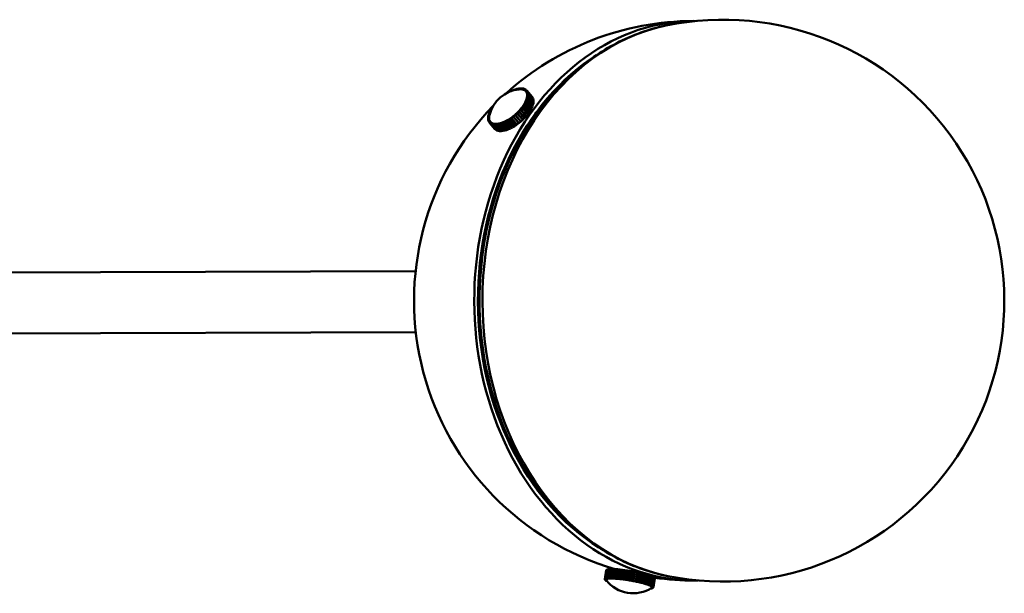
# Model space of a CAD drawing. Header units: millimetres. Extents: x 584 to 3241, y 318 to 2270.
# Tile 21 of 21: x 3031 to 3241, y 1261 to 1384. Entities that reach past the tile are written whole.
import ezdxf

# ---------------------------------------------------------------- set-up
doc = ezdxf.new("R2010")
doc.units = ezdxf.units.MM
doc.header["$LTSCALE"] = 12
doc.layers.add('Widoczne (ISO)', color=7, linetype='Continuous', lineweight=50)
doc.layers.add('Widoczne wąskie (ISO)', color=7, linetype='Continuous', lineweight=50)

msp = doc.modelspace()

# ---------------------------------------------------------------- linework, layer by layer
at = {"layer": 'Widoczne (ISO)'}
for p, q in [((3136.15, 1368.69), (3136.55, 1368.86)), ((3136.53, 1368.81), (3136.55, 1368.86)), ((3136.55, 1368.86), (3136.57, 1368.84)), ((3136.56, 1368.82), (3136.59, 1368.88)), ((3136.59, 1368.88), (3136.97, 1369.03)), ((3136.93, 1368.91), (3136.97, 1369.03)), ((3136.96, 1368.92), (3137.01, 1369.04)), ((3136.97, 1369.03), (3136.99, 1369)), ((3137.01, 1369.04), (3137.38, 1369.15)), ((3137.31, 1368.99), (3137.38, 1369.15)), ((3137.33, 1368.99), (3137.42, 1369.15)), ((3137.38, 1369.15), (3137.4, 1369.12)), ((3137.42, 1369.15), (3137.77, 1369.22)), ((3137.65, 1369.04), (3137.67, 1369.04)), ((3137.67, 1369.04), (3137.77, 1369.22)), ((3137.67, 1369.04), (3137.68, 1369.04)), ((3137.69, 1369.05), (3137.81, 1369.23)), ((3137.69, 1369.05), (3137.86, 1369.06)), ((3137.69, 1369.04), (3137.69, 1369.05)), ((3137.77, 1369.22), (3137.79, 1369.2)), ((3137.81, 1369.23), (3138.14, 1369.26)), ((3137.86, 1369.06), (3138.02, 1369.08)), ((3138.02, 1369.08), (3138.14, 1369.26)), ((3138.02, 1369.08), (3138.02, 1369.07)), ((3138.04, 1369.08), (3138.17, 1369.26)), ((3138.04, 1369.08), (3138.19, 1369.07)), ((3138.04, 1369.07), (3138.04, 1369.08)), ((3138.14, 1369.26), (3138.16, 1369.24)), ((3138.17, 1369.26), (3138.48, 1369.26)), ((3138.19, 1369.07), (3138.34, 1369.07)), ((3138.34, 1369.07), (3138.48, 1369.26)), ((3138.34, 1369.07), (3138.34, 1369.07)), ((3138.35, 1369.07), (3138.5, 1369.25)), ((3138.35, 1369.07), (3138.49, 1369.05)), ((3138.36, 1369.06), (3138.35, 1369.07)), ((3138.48, 1369.26), (3138.49, 1369.24)), ((3138.49, 1369.05), (3138.63, 1369.02)), ((3138.5, 1369.25), (3138.78, 1369.21)), ((3138.63, 1369.02), (3138.78, 1369.21)), ((3138.63, 1369.02), (3138.63, 1369.02)), ((3138.64, 1369.02), (3138.8, 1369.2)), ((3138.64, 1369.02), (3138.76, 1368.98)), ((3138.65, 1369.01), (3138.64, 1369.02)), ((3138.76, 1368.98), (3138.88, 1368.94)), ((3138.78, 1369.21), (3138.79, 1369.19)), ((3138.8, 1369.2), (3139.05, 1369.12)), ((3138.88, 1368.94), (3139.05, 1369.12)), ((3138.88, 1368.94), (3138.89, 1368.93)), ((3138.89, 1368.93), (3139.07, 1369.11)), ((3138.89, 1368.93), (3139, 1368.87)), ((3138.9, 1368.92), (3138.89, 1368.93)), ((3139, 1368.87), (3139.1, 1368.81)), ((3139.05, 1369.12), (3139.06, 1369.1)), ((3139.07, 1369.11), (3139.27, 1368.99)), ((3139.1, 1368.81), (3139.27, 1368.99)), ((3139.1, 1368.81), (3139.12, 1368.79)), ((3139.11, 1368.8), (3139.29, 1368.97)), ((3139.11, 1368.8), (3139.19, 1368.73)), ((3139.13, 1368.78), (3139.11, 1368.8)), ((3139.19, 1368.73), (3139.28, 1368.65)), ((3139.27, 1368.99), (3139.29, 1368.97)), ((3139.27, 1368.65), (3139.31, 1368.6)), ((3139.28, 1368.65), (3139.46, 1368.81)), ((3139.28, 1368.64), (3139.48, 1368.8)), ((3139.28, 1368.65), (3139.28, 1368.64)), ((3139.28, 1368.64), (3139.35, 1368.54)), ((3139.29, 1368.97), (3139.46, 1368.81)), ((3139.35, 1368.54), (3139.41, 1368.45)), ((3139.41, 1368.45), (3139.6, 1368.61)), ((3139.41, 1368.45), (3139.42, 1368.44)), ((3139.42, 1368.44), (3139.61, 1368.59)), ((3139.42, 1368.44), (3139.46, 1368.33)), ((3139.46, 1368.81), (3140.63, 1367.47)), ((3139.46, 1368.33), (3139.5, 1368.21)), ((3140.64, 1367.45), (3139.48, 1368.8)), ((3139.48, 1368.8), (3139.6, 1368.61)), ((3139.5, 1368.21), (3139.7, 1368.36)), ((3139.5, 1368.21), (3139.51, 1368.21)), ((3139.51, 1368.2), (3139.71, 1368.34)), ((3139.51, 1368.2), (3139.53, 1368.08)), ((3139.53, 1368.08), (3139.55, 1367.95)), ((3139.55, 1367.95), (3139.75, 1368.08)), ((3139.55, 1367.94), (3139.76, 1368.06)), ((3139.55, 1367.95), (3139.56, 1367.94)), ((3139.55, 1367.94), (3139.56, 1367.8)), ((3139.56, 1367.8), (3139.56, 1367.66)), ((3139.56, 1367.66), (3139.76, 1367.78)), ((3139.56, 1367.64), (3139.76, 1367.75)), ((3139.6, 1368.61), (3140.77, 1367.26)), ((3140.78, 1367.24), (3139.61, 1368.59)), ((3139.61, 1368.59), (3139.7, 1368.36)), ((3139.7, 1368.36), (3140.87, 1367.02)), ((3140.87, 1366.99), (3139.71, 1368.34)), ((3139.71, 1368.34), (3139.75, 1368.08)), ((3139.76, 1367.75), (3139.72, 1367.44)), ((3139.75, 1368.08), (3140.92, 1366.74)), ((3140.92, 1366.71), (3139.76, 1368.06)), ((3139.76, 1368.06), (3139.76, 1367.78)), ((3139.76, 1367.78), (3140.92, 1366.43)), ((3140.92, 1366.41), (3139.76, 1367.75)), ((3143.39, 1366.34), (3145.03, 1368.18)), ((3138.8, 1365.69), (3138.68, 1365.5)), ((3138.91, 1365.87), (3138.8, 1365.69)), ((3139.08, 1365.89), (3138.84, 1365.52)), ((3138.91, 1365.87), (3139.08, 1365.89)), ((3139.03, 1366.07), (3138.93, 1365.89)), ((3138.93, 1365.89), (3139.1, 1365.92)), ((3138.93, 1365.89), (3138.94, 1365.87)), ((3139.13, 1366.25), (3139.03, 1366.07)), ((3140.24, 1364.55), (3139.08, 1365.89)), ((3139.3, 1366.29), (3139.1, 1365.92)), ((3139.1, 1365.92), (3140.27, 1364.58)), ((3139.22, 1366.45), (3139.13, 1366.27)), ((3139.13, 1366.27), (3139.32, 1366.32)), ((3139.13, 1366.25), (3139.3, 1366.29)), ((3139.13, 1366.27), (3139.15, 1366.26)), ((3139.3, 1366.63), (3139.22, 1366.45)), ((3139.37, 1366.81), (3139.3, 1366.64)), ((3139.3, 1366.64), (3139.5, 1366.71)), ((3139.3, 1366.63), (3139.48, 1366.68)), ((3139.3, 1366.64), (3139.31, 1366.63)), ((3140.47, 1364.95), (3139.3, 1366.29)), ((3139.48, 1366.68), (3139.32, 1366.32)), ((3139.32, 1366.32), (3140.49, 1364.98)), ((3139.43, 1366.98), (3139.37, 1366.81)), ((3139.47, 1367.16), (3139.43, 1367)), ((3139.43, 1367), (3139.63, 1367.09)), ((3139.43, 1366.98), (3139.62, 1367.06)), ((3139.43, 1367), (3139.44, 1366.99)), ((3139.51, 1367.32), (3139.47, 1367.16)), ((3140.65, 1365.34), (3139.48, 1366.68)), ((3139.62, 1367.06), (3139.5, 1366.71)), ((3139.5, 1366.71), (3140.66, 1365.37)), ((3139.51, 1367.32), (3139.71, 1367.41)), ((3139.54, 1367.49), (3139.52, 1367.34)), ((3139.52, 1367.34), (3139.72, 1367.44)), ((3139.52, 1367.34), (3139.52, 1367.33)), ((3139.56, 1367.64), (3139.54, 1367.49)), ((3139.56, 1367.66), (3139.56, 1367.65)), ((3140.79, 1365.71), (3139.62, 1367.06)), ((3139.71, 1367.41), (3139.63, 1367.09)), ((3139.63, 1367.09), (3140.8, 1365.75)), ((3140.88, 1366.07), (3139.71, 1367.41)), ((3139.72, 1367.44), (3140.88, 1366.1)), ((3140.63, 1367.47), (3140.63, 1367.47)), ((3140.77, 1367.26), (3140.64, 1367.45)), ((3140.66, 1365.37), (3140.79, 1365.71)), ((3140.76, 1367.26), (3140.77, 1367.26)), ((3140.77, 1365.73), (3140.8, 1365.75)), ((3140.87, 1367.02), (3140.78, 1367.24)), ((3140.8, 1365.75), (3140.88, 1366.07)), ((3140.86, 1367.01), (3140.87, 1367.02)), ((3140.86, 1366.09), (3140.88, 1366.1)), ((3140.92, 1366.74), (3140.87, 1366.99)), ((3140.88, 1366.1), (3140.92, 1366.41)), ((3140.91, 1366.73), (3140.92, 1366.74)), ((3140.91, 1366.42), (3140.92, 1366.43)), ((3140.92, 1366.43), (3140.92, 1366.71)), ((3131.27, 1363.33), (3131.35, 1363.65)), ((3131.55, 1363.74), (3131.35, 1363.65)), ((3131.36, 1363.68), (3131.48, 1364.03)), ((3131.55, 1363.76), (3131.36, 1363.68)), ((3131.38, 1363.66), (3131.36, 1363.68)), ((3131.47, 1363.42), (3131.51, 1363.57)), ((3131.66, 1364.09), (3131.48, 1364.03)), ((3131.5, 1364.06), (3131.66, 1364.42)), ((3131.66, 1364.11), (3131.5, 1364.06)), ((3131.52, 1364.04), (3131.5, 1364.06)), ((3131.53, 1363.66), (3131.55, 1363.74)), ((3131.55, 1363.76), (3131.56, 1363.76)), ((3131.56, 1363.76), (3131.55, 1363.76)), ((3131.55, 1363.74), (3131.55, 1363.74)), ((3131.78, 1364.45), (3131.66, 1364.42)), ((3131.68, 1364.45), (3131.88, 1364.82)), ((3131.79, 1364.47), (3131.68, 1364.45)), ((3131.7, 1364.43), (3131.68, 1364.45)), ((3131.94, 1364.83), (3131.88, 1364.82)), ((3131.9, 1364.85), (3132.11, 1365.18)), ((3131.95, 1364.86), (3131.9, 1364.85)), ((3131.93, 1364.82), (3131.9, 1364.85)), ((3136.97, 1363.62), (3136.78, 1363.46)), ((3138.13, 1362.27), (3136.97, 1363.62)), ((3136.97, 1363.62), (3137.03, 1363.52)), ((3137.17, 1363.8), (3136.99, 1363.63)), ((3136.99, 1363.63), (3138.15, 1362.29)), ((3136.99, 1363.63), (3137.07, 1363.55)), ((3137.44, 1363.89), (3137.07, 1363.55)), ((3137.07, 1363.55), (3138.23, 1362.21)), ((3137.36, 1363.97), (3137.17, 1363.8)), ((3137.36, 1363.97), (3137.44, 1363.89)), ((3137.55, 1364.16), (3137.37, 1363.98)), ((3137.37, 1363.98), (3138.54, 1362.64)), ((3137.37, 1363.98), (3137.48, 1363.92)), ((3138.61, 1362.55), (3137.44, 1363.89)), ((3137.83, 1364.27), (3137.48, 1363.92)), ((3137.48, 1363.92), (3138.64, 1362.58)), ((3137.72, 1364.33), (3137.55, 1364.16)), ((3137.72, 1364.33), (3137.83, 1364.27)), ((3137.9, 1364.53), (3137.74, 1364.35)), ((3137.74, 1364.35), (3137.79, 1364.3)), ((3137.74, 1364.35), (3137.86, 1364.31)), ((3138.99, 1362.93), (3137.83, 1364.27)), ((3138.19, 1364.67), (3137.86, 1364.31)), ((3137.86, 1364.31), (3139.03, 1362.97)), ((3138.07, 1364.71), (3137.9, 1364.53)), ((3138.07, 1364.71), (3138.19, 1364.67)), ((3138.23, 1364.91), (3138.08, 1364.73)), ((3138.08, 1364.73), (3138.11, 1364.7)), ((3138.08, 1364.73), (3138.22, 1364.71)), ((3139.35, 1363.33), (3138.19, 1364.67)), ((3138.52, 1365.07), (3138.22, 1364.71)), ((3138.22, 1364.71), (3139.38, 1363.36)), ((3138.38, 1365.1), (3138.23, 1364.91)), ((3138.38, 1365.1), (3138.52, 1365.07)), ((3138.53, 1365.3), (3138.4, 1365.11)), ((3138.4, 1365.11), (3138.42, 1365.09)), ((3138.4, 1365.11), (3138.55, 1365.11)), ((3139.68, 1363.73), (3138.52, 1365.07)), ((3138.67, 1365.49), (3138.53, 1365.3)), ((3138.82, 1365.48), (3138.55, 1365.11)), ((3138.55, 1365.11), (3139.71, 1363.77)), ((3138.67, 1365.49), (3138.82, 1365.48)), ((3138.68, 1365.5), (3138.84, 1365.52)), ((3138.68, 1365.5), (3138.69, 1365.48)), ((3139.98, 1364.14), (3138.82, 1365.48)), ((3138.84, 1365.52), (3140.01, 1364.18)), ((3139.38, 1363.36), (3139.68, 1363.73)), ((3139.65, 1363.77), (3139.71, 1363.77)), ((3139.71, 1363.77), (3139.98, 1364.14)), ((3139.96, 1364.17), (3140.01, 1364.18)), ((3140.01, 1364.18), (3140.24, 1364.55)), ((3140.22, 1364.57), (3140.27, 1364.58)), ((3140.27, 1364.58), (3140.47, 1364.95)), ((3140.45, 1364.97), (3140.49, 1364.98)), ((3140.49, 1364.98), (3140.65, 1365.34)), ((3140.63, 1365.36), (3140.66, 1365.37)), ((3131.22, 1362.99), (3131.26, 1363.3)), ((3131.43, 1363.1), (3131.22, 1362.99)), ((3131.43, 1363.08), (3131.22, 1362.96)), ((3131.24, 1362.97), (3131.22, 1362.99)), ((3131.22, 1362.68), (3131.22, 1362.96)), ((3131.43, 1362.8), (3131.22, 1362.68)), ((3131.24, 1362.66), (3131.22, 1362.68)), ((3131.43, 1362.79), (3131.23, 1362.66)), ((3131.27, 1362.4), (3131.23, 1362.66)), ((3131.47, 1363.4), (3131.26, 1363.3)), ((3131.47, 1363.42), (3131.27, 1363.33)), ((3131.29, 1363.31), (3131.27, 1363.33)), ((3131.47, 1362.54), (3131.27, 1362.4)), ((3131.29, 1362.38), (3131.27, 1362.4)), ((3131.48, 1362.53), (3131.28, 1362.38)), ((3131.37, 1362.16), (3131.28, 1362.38)), ((3131.57, 1362.3), (3131.37, 1362.16)), ((3131.38, 1362.14), (3131.37, 1362.16)), ((3131.57, 1362.29), (3131.38, 1362.13)), ((3131.51, 1361.94), (3131.38, 1362.13)), ((3131.43, 1363.1), (3131.45, 1363.25)), ((3131.43, 1363.09), (3131.43, 1363.1)), ((3131.43, 1363.08), (3131.43, 1363.08)), ((3131.43, 1362.94), (3131.43, 1363.08)), ((3131.43, 1362.8), (3131.43, 1362.94)), ((3131.43, 1362.8), (3131.43, 1362.8)), ((3131.43, 1362.79), (3131.44, 1362.78)), ((3131.45, 1362.66), (3131.43, 1362.79)), ((3131.45, 1363.25), (3131.47, 1363.4)), ((3131.47, 1362.54), (3131.45, 1362.66)), ((3131.47, 1363.41), (3131.47, 1363.42)), ((3131.47, 1363.4), (3131.47, 1363.4)), ((3131.48, 1362.53), (3131.47, 1362.54)), ((3131.48, 1362.53), (3131.49, 1362.52)), ((3131.52, 1362.41), (3131.48, 1362.53)), ((3131.7, 1362.1), (3131.51, 1361.94)), ((3131.52, 1361.93), (3131.51, 1361.94)), ((3131.57, 1362.3), (3131.52, 1362.41)), ((3131.71, 1362.09), (3131.52, 1361.93)), ((3131.52, 1361.93), (3132.69, 1360.58)), ((3131.69, 1361.77), (3131.52, 1361.93)), ((3131.58, 1362.28), (3131.57, 1362.3)), ((3131.57, 1362.29), (3131.59, 1362.27)), ((3131.63, 1362.2), (3131.57, 1362.29)), ((3131.7, 1362.1), (3131.63, 1362.2)), ((3131.87, 1361.94), (3131.69, 1361.77)), ((3132.85, 1360.43), (3131.69, 1361.77)), ((3131.71, 1362.09), (3131.7, 1362.1)), ((3131.79, 1362.01), (3131.71, 1362.09)), ((3131.71, 1362.09), (3131.75, 1362.05)), ((3131.88, 1361.93), (3131.71, 1361.75)), ((3131.71, 1361.75), (3132.87, 1360.41)), ((3131.91, 1361.63), (3131.71, 1361.75)), ((3131.87, 1361.94), (3131.79, 1362.01)), ((3131.88, 1361.93), (3131.87, 1361.94)), ((3131.99, 1361.87), (3131.88, 1361.93)), ((3132.09, 1361.81), (3131.91, 1361.63)), ((3133.08, 1360.29), (3131.91, 1361.63)), ((3132.1, 1361.8), (3131.94, 1361.62)), ((3131.94, 1361.62), (3133.1, 1360.28)), ((3132.18, 1361.54), (3131.94, 1361.62)), ((3132.09, 1361.81), (3131.99, 1361.87)), ((3132.1, 1361.8), (3132.09, 1361.81)), ((3132.22, 1361.76), (3132.1, 1361.8)), ((3132.34, 1361.72), (3132.18, 1361.54)), ((3133.34, 1360.2), (3132.18, 1361.54)), ((3132.35, 1361.72), (3132.2, 1361.53)), ((3132.2, 1361.53), (3133.37, 1360.19)), ((3132.48, 1361.49), (3132.2, 1361.53)), ((3132.34, 1361.72), (3132.22, 1361.76)), ((3132.35, 1361.71), (3132.34, 1361.72)), ((3132.49, 1361.69), (3132.35, 1361.72)), ((3132.63, 1361.67), (3132.48, 1361.49)), ((3133.64, 1360.14), (3132.48, 1361.49)), ((3132.63, 1361.67), (3132.49, 1361.69)), ((3132.64, 1361.67), (3132.51, 1361.48)), ((3132.51, 1361.48), (3133.67, 1360.14)), ((3132.81, 1361.48), (3132.51, 1361.48)), ((3132.64, 1361.66), (3132.63, 1361.67)), ((3132.79, 1361.67), (3132.64, 1361.67)), ((3132.95, 1361.66), (3132.79, 1361.67)), ((3132.95, 1361.66), (3132.81, 1361.48)), ((3133.98, 1360.13), (3132.81, 1361.48)), ((3132.96, 1361.66), (3132.84, 1361.48)), ((3133.17, 1361.51), (3132.84, 1361.48)), ((3132.84, 1361.48), (3134.01, 1360.14)), ((3132.95, 1361.65), (3132.95, 1361.66)), ((3133.13, 1361.68), (3132.96, 1361.66)), ((3133.29, 1361.69), (3133.13, 1361.68)), ((3133.29, 1361.69), (3133.17, 1361.51)), ((3134.34, 1360.17), (3133.17, 1361.51)), ((3133.31, 1361.7), (3133.21, 1361.52)), ((3133.56, 1361.59), (3133.21, 1361.52)), ((3133.21, 1361.52), (3134.37, 1360.17)), ((3133.3, 1361.68), (3133.29, 1361.69)), ((3133.48, 1361.73), (3133.31, 1361.7)), ((3133.66, 1361.77), (3133.48, 1361.73)), ((3133.66, 1361.77), (3133.56, 1361.59)), ((3134.73, 1360.24), (3133.56, 1361.59)), ((3133.68, 1361.77), (3133.6, 1361.59)), ((3133.97, 1361.7), (3133.6, 1361.59)), ((3133.6, 1361.59), (3134.76, 1360.25)), ((3133.67, 1361.76), (3133.66, 1361.77)), ((3133.86, 1361.83), (3133.68, 1361.77)), ((3134.05, 1361.88), (3133.86, 1361.83)), ((3134.05, 1361.88), (3133.97, 1361.7)), ((3135.13, 1360.36), (3133.97, 1361.7)), ((3134.07, 1361.89), (3134.01, 1361.72)), ((3134.4, 1361.86), (3134.01, 1361.72)), ((3134.01, 1361.72), (3135.17, 1360.37)), ((3134.06, 1361.87), (3134.05, 1361.88)), ((3134.26, 1361.96), (3134.07, 1361.89)), ((3134.46, 1362.03), (3134.26, 1361.96)), ((3134.46, 1362.03), (3134.4, 1361.86)), ((3135.56, 1360.52), (3134.4, 1361.86)), ((3134.83, 1362.05), (3134.44, 1361.88)), ((3134.48, 1362.04), (3134.44, 1361.88)), ((3134.44, 1361.88), (3135.6, 1360.53)), ((3134.47, 1362.01), (3134.46, 1362.03)), ((3134.67, 1362.13), (3134.48, 1362.04)), ((3134.87, 1362.22), (3134.67, 1362.13)), ((3134.87, 1362.22), (3134.83, 1362.05)), ((3136, 1360.71), (3134.83, 1362.05)), ((3135.28, 1362.29), (3134.87, 1362.07)), ((3134.89, 1362.23), (3134.87, 1362.07)), ((3134.89, 1362.2), (3134.87, 1362.22)), ((3134.87, 1362.07), (3136.04, 1360.73)), ((3135.1, 1362.33), (3134.89, 1362.23)), ((3135.3, 1362.44), (3135.1, 1362.33)), ((3135.3, 1362.44), (3135.28, 1362.29)), ((3136.44, 1360.94), (3135.28, 1362.29)), ((3135.32, 1362.42), (3135.3, 1362.44)), ((3135.52, 1362.57), (3135.32, 1362.45)), ((3135.73, 1362.55), (3135.32, 1362.31)), ((3135.32, 1362.45), (3135.32, 1362.31)), ((3135.32, 1362.31), (3136.48, 1360.97)), ((3135.72, 1362.69), (3135.52, 1362.57)), ((3135.75, 1362.66), (3135.72, 1362.69)), ((3135.72, 1362.69), (3135.73, 1362.55)), ((3136.89, 1361.21), (3135.73, 1362.55)), ((3135.95, 1362.84), (3135.74, 1362.7)), ((3135.74, 1362.7), (3135.77, 1362.58)), ((3136.17, 1362.85), (3135.77, 1362.58)), ((3135.77, 1362.58), (3136.93, 1361.23)), ((3136.15, 1362.97), (3135.95, 1362.84)), ((3136.19, 1362.92), (3136.15, 1362.97)), ((3136.15, 1362.97), (3136.17, 1362.85)), ((3136.36, 1363.14), (3136.17, 1362.99)), ((3136.17, 1362.99), (3136.21, 1362.88)), ((3137.33, 1361.51), (3136.17, 1362.85)), ((3136.61, 1363.17), (3136.21, 1362.88)), ((3136.21, 1362.88), (3137.38, 1361.53)), ((3136.56, 1363.28), (3136.36, 1363.14)), ((3137.73, 1361.94), (3136.56, 1363.28)), ((3136.56, 1363.28), (3136.61, 1363.17)), ((3136.78, 1363.46), (3136.58, 1363.3)), ((3136.58, 1363.3), (3136.65, 1363.2)), ((3137.77, 1361.83), (3136.61, 1363.17)), ((3137.03, 1363.52), (3136.65, 1363.2)), ((3136.65, 1363.2), (3137.81, 1361.86)), ((3136.93, 1361.23), (3137.33, 1361.51)), ((3138.2, 1362.18), (3137.03, 1363.52)), ((3137.32, 1361.6), (3137.33, 1361.51)), ((3137.38, 1361.53), (3137.77, 1361.83)), ((3137.73, 1361.94), (3137.77, 1361.83)), ((3137.81, 1361.86), (3138.2, 1362.18)), ((3138.13, 1362.27), (3138.2, 1362.18)), ((3138.15, 1362.29), (3138.23, 1362.21)), ((3138.23, 1362.21), (3138.61, 1362.55)), ((3138.54, 1362.64), (3138.64, 1362.58)), ((3138.64, 1362.58), (3138.99, 1362.93)), ((3138.93, 1363), (3139.03, 1362.97)), ((3139.03, 1362.97), (3139.35, 1363.33)), ((3139.31, 1363.38), (3139.38, 1363.36)), ((3140.47, 1362.68), (3140.48, 1362.67)), ((3132.69, 1360.58), (3132.85, 1360.43)), ((3132.86, 1360.43), (3132.85, 1360.43)), ((3132.87, 1360.41), (3133.08, 1360.29)), ((3133.09, 1360.3), (3133.08, 1360.29)), ((3133.1, 1360.28), (3133.34, 1360.2)), ((3133.35, 1360.21), (3133.34, 1360.2)), ((3133.37, 1360.19), (3133.64, 1360.14)), ((3133.66, 1360.16), (3133.64, 1360.14)), ((3133.67, 1360.14), (3133.98, 1360.13)), ((3133.99, 1360.15), (3133.98, 1360.13)), ((3134.01, 1360.14), (3134.34, 1360.17)), ((3134.35, 1360.19), (3134.34, 1360.17)), ((3134.37, 1360.17), (3134.73, 1360.24)), ((3134.74, 1360.27), (3134.73, 1360.24)), ((3134.76, 1360.25), (3135.13, 1360.36)), ((3135.15, 1360.4), (3135.13, 1360.36)), ((3135.17, 1360.37), (3135.56, 1360.52)), ((3135.58, 1360.56), (3135.56, 1360.52)), ((3135.6, 1360.53), (3136, 1360.71)), ((3136.01, 1360.76), (3136, 1360.71)), ((3136.04, 1360.73), (3136.44, 1360.94)), ((3136.45, 1361), (3136.44, 1360.94)), ((3136.48, 1360.97), (3136.89, 1361.21)), ((3136.89, 1361.28), (3136.89, 1361.21)), ((2828.51, 1329.33), (3115.76, 1330.23)), ((2828.55, 1316.33), (3115.8, 1317.23)), ((3143.65, 1281.29), (3145.3, 1279.46)), ((3156.46, 1266.41), (3156.13, 1264.45)), ((3156.13, 1264.45), (3156.45, 1266.4)), ((3156.19, 1264.51), (3156.52, 1266.46)), ((3156.53, 1266.47), (3156.2, 1264.51)), ((3156.31, 1264.56), (3156.64, 1266.52)), ((3156.65, 1266.52), (3156.32, 1264.57)), ((3156.46, 1266.4), (3156.45, 1266.4)), ((3156.52, 1266.46), (3156.46, 1266.41)), ((3156.49, 1264.6), (3156.82, 1266.56)), ((3156.83, 1266.56), (3156.5, 1264.61)), ((3156.53, 1266.46), (3156.52, 1266.46)), ((3156.64, 1266.52), (3156.53, 1266.47)), ((3156.65, 1266.51), (3156.64, 1266.52)), ((3156.82, 1266.56), (3156.65, 1266.52)), ((3156.71, 1264.63), (3157.04, 1266.59)), ((3157.07, 1266.59), (3156.74, 1264.63)), ((3156.83, 1266.55), (3156.82, 1266.56)), ((3157.04, 1266.59), (3156.83, 1266.56)), ((3156.99, 1264.65), (3157.32, 1266.6)), ((3157.35, 1266.6), (3157.02, 1264.65)), ((3157.07, 1266.58), (3157.04, 1266.59)), ((3157.32, 1266.6), (3157.07, 1266.59)), ((3157.32, 1264.65), (3157.65, 1266.61)), ((3157.35, 1266.6), (3157.32, 1266.6)), ((3157.68, 1266.61), (3157.35, 1264.65)), ((3157.65, 1266.61), (3157.35, 1266.6)), ((3157.68, 1266.6), (3157.65, 1266.61)), ((3158.02, 1266.6), (3157.68, 1266.61)), ((3157.69, 1264.65), (3158.02, 1266.6)), ((3158.05, 1266.6), (3157.72, 1264.65)), ((3158.05, 1266.59), (3158.02, 1266.6)), ((3158.43, 1266.58), (3158.05, 1266.6)), ((3158.1, 1264.63), (3158.43, 1266.58)), ((3158.46, 1266.58), (3158.14, 1264.63)), ((3158.46, 1266.57), (3158.43, 1266.58)), ((3158.87, 1266.55), (3158.46, 1266.58)), ((3158.54, 1264.6), (3158.87, 1266.55)), ((3158.91, 1266.55), (3158.58, 1264.59)), ((3158.91, 1266.54), (3158.87, 1266.55)), ((3159.34, 1266.51), (3158.91, 1266.55)), ((3159.01, 1264.55), (3159.34, 1266.51)), ((3159.39, 1266.5), (3159.06, 1264.55)), ((3159.39, 1266.49), (3159.34, 1266.51)), ((3159.84, 1266.46), (3159.39, 1266.5)), ((3159.51, 1264.5), (3159.84, 1266.46)), ((3159.89, 1266.45), (3159.56, 1264.5)), ((3159.89, 1266.43), (3159.84, 1266.46)), ((3160.36, 1266.39), (3159.89, 1266.45)), ((3160.03, 1264.44), (3160.36, 1266.39)), ((3160.41, 1266.39), (3160.08, 1264.43)), ((3160.41, 1266.36), (3160.36, 1266.39)), ((3160.89, 1266.32), (3160.41, 1266.39)), ((3160.56, 1264.36), (3160.89, 1266.32)), ((3160.94, 1266.31), (3160.61, 1264.36)), ((3160.94, 1266.28), (3160.89, 1266.32)), ((3161.43, 1266.24), (3160.94, 1266.31)), ((3161.1, 1264.28), (3161.43, 1266.24)), ((3161.13, 1264.24), (3161.45, 1266.2)), ((3161.48, 1266.23), (3161.15, 1264.27)), ((3161.45, 1266.2), (3161.43, 1266.24)), ((3161.98, 1266.14), (3161.48, 1266.23)), ((3161.64, 1264.16), (3161.97, 1266.11)), ((3161.65, 1264.19), (3161.98, 1266.14)), ((3161.99, 1266.11), (3161.67, 1264.15)), ((3162.03, 1266.14), (3161.7, 1264.18)), ((3161.97, 1266.11), (3161.98, 1266.14)), ((3161.99, 1266.11), (3162.03, 1266.14)), ((3162.51, 1266.05), (3162.03, 1266.14)), ((3162.19, 1264.09), (3162.51, 1266.05)), ((3162.56, 1266.04), (3162.23, 1264.08)), ((3162.51, 1266.01), (3162.56, 1266.04)), ((3163.04, 1265.94), (3162.56, 1266.04)), ((3162.71, 1263.99), (3163.04, 1265.94)), ((3163.09, 1265.93), (3162.76, 1263.98)), ((3163.04, 1265.92), (3163.09, 1265.93)), ((3163.56, 1265.83), (3163.09, 1265.93)), ((3163.23, 1263.88), (3163.56, 1265.83)), ((3163.6, 1265.82), (3163.27, 1263.87)), ((3163.55, 1265.82), (3163.6, 1265.82)), ((3164.05, 1265.72), (3163.6, 1265.82)), ((3163.72, 1263.77), (3164.05, 1265.72)), ((3164.09, 1265.71), (3163.76, 1263.76)), ((3164.05, 1265.71), (3164.09, 1265.71)), ((3164.52, 1265.61), (3164.09, 1265.71)), ((3164.19, 1263.65), (3164.52, 1265.61)), ((3164.56, 1265.6), (3164.23, 1263.64)), ((3164.51, 1265.6), (3164.56, 1265.6)), ((3164.95, 1265.49), (3164.56, 1265.6)), ((3164.62, 1263.54), (3164.95, 1265.49)), ((3164.99, 1265.48), (3164.66, 1263.53)), ((3164.95, 1265.48), (3164.99, 1265.48)), ((3165.35, 1265.37), (3164.99, 1265.48)), ((3165.02, 1263.42), (3165.35, 1265.37)), ((3165.38, 1265.36), (3165.05, 1263.41)), ((3165.35, 1265.37), (3165.38, 1265.36)), ((3165.7, 1265.26), (3165.38, 1265.36)), ((3165.38, 1263.31), (3165.7, 1265.26)), ((3165.73, 1265.25), (3165.41, 1263.3)), ((3165.69, 1263.19), (3166.02, 1265.15)), ((3165.7, 1265.25), (3165.73, 1265.25)), ((3166.04, 1265.14), (3165.71, 1263.18)), ((3166.02, 1265.15), (3165.73, 1265.25)), ((3165.95, 1263.09), (3166.28, 1265.04)), ((3166.3, 1265.03), (3165.97, 1263.08)), ((3166.02, 1265.14), (3166.04, 1265.14)), ((3166.28, 1265.04), (3166.04, 1265.14)), ((3166.17, 1262.98), (3166.49, 1264.94)), ((3166.51, 1264.93), (3166.18, 1262.97)), ((3166.28, 1265.03), (3166.3, 1265.03)), ((3166.49, 1264.94), (3166.3, 1265.03)), ((3166.32, 1262.89), (3166.65, 1264.84)), ((3166.67, 1264.83), (3166.34, 1262.88)), ((3166.49, 1264.93), (3166.51, 1264.93)), ((3166.65, 1264.84), (3166.51, 1264.93)), ((3166.65, 1264.83), (3166.67, 1264.83)), ((3166.76, 1264.75), (3166.67, 1264.83)), ((3156.12, 1264.38), (3156.13, 1264.45)), ((3156.36, 1264.34), (3156.12, 1264.38)), ((3156.12, 1264.37), (3156.12, 1264.38)), ((3156.36, 1264.34), (3156.12, 1264.37)), ((3156.16, 1264.3), (3156.12, 1264.37)), ((3156.13, 1264.45), (3156.19, 1264.51)), ((3156.37, 1264.41), (3156.13, 1264.45)), ((3156.37, 1264.41), (3156.13, 1264.45)), ((3156.4, 1264.26), (3156.16, 1264.3)), ((3156.17, 1264.29), (3156.17, 1264.3)), ((3156.41, 1264.26), (3156.17, 1264.29)), ((3156.26, 1264.21), (3156.17, 1264.29)), ((3156.43, 1264.46), (3156.19, 1264.51)), ((3156.2, 1264.51), (3156.31, 1264.56)), ((3156.44, 1264.47), (3156.2, 1264.51)), ((3156.47, 1264.18), (3156.26, 1264.21)), ((3156.27, 1264.2), (3156.27, 1264.21)), ((3156.48, 1264.18), (3156.27, 1264.2)), ((3156.41, 1264.12), (3156.27, 1264.2)), ((3156.55, 1264.51), (3156.31, 1264.56)), ((3156.32, 1264.57), (3156.49, 1264.6)), ((3156.56, 1264.52), (3156.32, 1264.57)), ((3156.36, 1264.34), (3156.37, 1264.37)), ((3156.37, 1264.36), (3156.36, 1264.34)), ((3156.36, 1264.34), (3156.37, 1264.36)), ((3156.38, 1264.3), (3156.36, 1264.34)), ((3156.37, 1264.41), (3156.4, 1264.44)), ((3156.37, 1264.41), (3156.37, 1264.41)), ((3156.37, 1264.37), (3156.37, 1264.41)), ((3156.37, 1264.37), (3156.37, 1264.41)), ((3156.4, 1264.26), (3156.38, 1264.3)), ((3156.4, 1264.44), (3156.43, 1264.46)), ((3156.41, 1264.27), (3156.4, 1264.26)), ((3156.41, 1264.26), (3156.41, 1264.26)), ((3156.42, 1264.25), (3156.41, 1264.26)), ((3156.54, 1264.1), (3156.41, 1264.12)), ((3156.43, 1264.46), (3156.44, 1264.47)), ((3156.43, 1264.11), (3156.43, 1264.11)), ((3156.54, 1264.09), (3156.43, 1264.11)), ((3156.6, 1264.02), (3156.43, 1264.11)), ((3156.44, 1264.47), (3156.49, 1264.49)), ((3156.72, 1264.55), (3156.49, 1264.6)), ((3156.49, 1264.49), (3156.55, 1264.51)), ((3156.5, 1264.61), (3156.71, 1264.63)), ((3156.73, 1264.55), (3156.5, 1264.61)), ((3156.55, 1264.51), (3156.55, 1264.52)), ((3156.56, 1264.52), (3156.64, 1264.53)), ((3156.64, 1264.53), (3156.72, 1264.55)), ((3156.94, 1264.58), (3156.71, 1264.63)), ((3156.72, 1264.55), (3156.72, 1264.56)), ((3156.73, 1264.55), (3156.83, 1264.57)), ((3156.74, 1264.63), (3156.99, 1264.65)), ((3156.95, 1264.58), (3156.74, 1264.63)), ((3156.83, 1264.57), (3156.94, 1264.58)), ((3156.94, 1264.58), (3156.94, 1264.58)), ((3156.95, 1264.58), (3157.08, 1264.59)), ((3157.2, 1264.6), (3156.99, 1264.65)), ((3157.22, 1264.6), (3157.02, 1264.65)), ((3157.02, 1264.65), (3157.32, 1264.65)), ((3157.08, 1264.59), (3157.2, 1264.6)), ((3157.2, 1264.6), (3157.2, 1264.6)), ((3157.22, 1264.6), (3157.37, 1264.6)), ((3157.51, 1264.6), (3157.32, 1264.65)), ((3157.53, 1264.6), (3157.35, 1264.65)), ((3157.35, 1264.65), (3157.69, 1264.65)), ((3157.37, 1264.6), (3157.51, 1264.6)), ((3157.51, 1264.6), (3157.52, 1264.61)), ((3157.53, 1264.6), (3157.7, 1264.6)), ((3157.87, 1264.59), (3157.69, 1264.65)), ((3157.7, 1264.6), (3157.87, 1264.59)), ((3157.88, 1264.59), (3157.72, 1264.65)), ((3157.72, 1264.65), (3158.1, 1264.63)), ((3157.87, 1264.59), (3157.87, 1264.6)), ((3157.88, 1264.59), (3158.07, 1264.58)), ((3158.07, 1264.58), (3158.26, 1264.58)), ((3158.26, 1264.58), (3158.1, 1264.63)), ((3158.28, 1264.57), (3158.14, 1264.63)), ((3158.14, 1264.63), (3158.54, 1264.6)), ((3158.26, 1264.58), (3158.26, 1264.58)), ((3158.28, 1264.57), (3158.48, 1264.56)), ((3158.48, 1264.56), (3158.68, 1264.55)), ((3158.68, 1264.55), (3158.54, 1264.6)), ((3158.7, 1264.54), (3158.58, 1264.59)), ((3158.58, 1264.59), (3159.01, 1264.55)), ((3158.68, 1264.55), (3158.68, 1264.55)), ((3158.7, 1264.54), (3158.92, 1264.52)), ((3158.92, 1264.52), (3159.13, 1264.51)), ((3159.13, 1264.51), (3159.01, 1264.55)), ((3159.15, 1264.5), (3159.06, 1264.55)), ((3159.06, 1264.55), (3159.51, 1264.5)), ((3159.13, 1264.51), (3159.13, 1264.51)), ((3159.15, 1264.5), (3159.38, 1264.48)), ((3159.38, 1264.48), (3159.61, 1264.45)), ((3159.61, 1264.45), (3159.51, 1264.5)), ((3159.63, 1264.45), (3159.56, 1264.5)), ((3159.56, 1264.5), (3160.03, 1264.44)), ((3159.61, 1264.45), (3159.61, 1264.46)), ((3159.63, 1264.45), (3159.87, 1264.42)), ((3159.87, 1264.42), (3160.1, 1264.39)), ((3160.1, 1264.39), (3160.03, 1264.44)), ((3160.13, 1264.39), (3160.08, 1264.43)), ((3160.08, 1264.43), (3160.56, 1264.36)), ((3160.1, 1264.39), (3160.11, 1264.41)), ((3160.13, 1264.39), (3160.37, 1264.36)), ((3160.37, 1264.36), (3160.61, 1264.32)), ((3160.61, 1264.32), (3160.56, 1264.36)), ((3160.63, 1264.32), (3160.61, 1264.36)), ((3160.61, 1264.36), (3161.1, 1264.28)), ((3160.61, 1264.32), (3160.62, 1264.35)), ((3160.63, 1264.32), (3160.88, 1264.28)), ((3160.88, 1264.28), (3161.13, 1264.24)), ((3161.13, 1264.24), (3161.1, 1264.28)), ((3161.15, 1264.24), (3161.15, 1264.27)), ((3161.15, 1264.27), (3161.65, 1264.19)), ((3161.15, 1264.24), (3161.4, 1264.2)), ((3161.4, 1264.2), (3161.64, 1264.16)), ((3161.64, 1264.16), (3161.65, 1264.19)), ((3161.67, 1264.15), (3161.7, 1264.18)), ((3161.67, 1264.15), (3161.91, 1264.11)), ((3161.7, 1264.18), (3162.19, 1264.09)), ((3161.91, 1264.11), (3162.16, 1264.06)), ((3162.16, 1264.06), (3162.19, 1264.09)), ((3162.18, 1264.09), (3162.18, 1264.06)), ((3162.18, 1264.06), (3162.23, 1264.08)), ((3162.18, 1264.06), (3162.42, 1264.01)), ((3162.23, 1264.08), (3162.71, 1263.99)), ((3162.42, 1264.01), (3162.66, 1263.96)), ((3162.66, 1263.96), (3162.71, 1263.99)), ((3162.68, 1263.98), (3162.68, 1263.96)), ((3162.68, 1263.96), (3162.76, 1263.98)), ((3162.68, 1263.96), (3162.91, 1263.91)), ((3162.76, 1263.98), (3163.23, 1263.88)), ((3162.91, 1263.91), (3163.15, 1263.86)), ((3163.15, 1263.86), (3163.23, 1263.88)), ((3163.17, 1263.87), (3163.17, 1263.86)), ((3163.17, 1263.86), (3163.27, 1263.87)), ((3163.17, 1263.86), (3163.39, 1263.8)), ((3163.27, 1263.87), (3163.72, 1263.77)), ((3163.39, 1263.8), (3163.62, 1263.75)), ((3163.62, 1263.75), (3163.72, 1263.77)), ((3163.64, 1263.76), (3163.64, 1263.75)), ((3163.64, 1263.75), (3163.76, 1263.76)), ((3163.64, 1263.75), (3163.85, 1263.7)), ((3163.76, 1263.76), (3164.19, 1263.65)), ((3163.85, 1263.7), (3164.06, 1263.64)), ((3164.06, 1263.64), (3164.19, 1263.65)), ((3164.08, 1263.65), (3164.08, 1263.64)), ((3164.08, 1263.64), (3164.28, 1263.59)), ((3164.08, 1263.64), (3164.23, 1263.64)), ((3164.23, 1263.64), (3164.62, 1263.54)), ((3164.28, 1263.59), (3164.47, 1263.53)), ((3164.47, 1263.53), (3164.62, 1263.54)), ((3164.49, 1263.53), (3164.67, 1263.48)), ((3164.49, 1263.53), (3164.49, 1263.53)), ((3164.49, 1263.53), (3164.66, 1263.53)), ((3164.66, 1263.53), (3165.02, 1263.42)), ((3164.67, 1263.48), (3164.85, 1263.42)), ((3164.85, 1263.42), (3165.02, 1263.42)), ((3164.87, 1263.42), (3165.03, 1263.37)), ((3164.87, 1263.42), (3164.87, 1263.42)), ((3164.87, 1263.42), (3165.05, 1263.41)), ((3165.03, 1263.37), (3165.19, 1263.31)), ((3165.05, 1263.41), (3165.38, 1263.31)), ((3165.19, 1263.31), (3165.38, 1263.31)), ((3165.2, 1263.31), (3165.34, 1263.26)), ((3165.2, 1263.31), (3165.2, 1263.31)), ((3165.2, 1263.31), (3165.41, 1263.3)), ((3165.34, 1263.26), (3165.49, 1263.21)), ((3165.41, 1263.3), (3165.69, 1263.19)), ((3165.49, 1263.21), (3165.69, 1263.19)), ((3165.5, 1263.21), (3165.5, 1263.2)), ((3165.5, 1263.2), (3165.62, 1263.15)), ((3165.5, 1263.2), (3165.71, 1263.18)), ((3165.62, 1263.15), (3165.74, 1263.1)), ((3165.71, 1263.18), (3165.95, 1263.09)), ((3165.74, 1263.1), (3165.95, 1263.09)), ((3165.75, 1263.1), (3165.84, 1263.05)), ((3165.75, 1263.1), (3165.75, 1263.1)), ((3165.75, 1263.1), (3165.97, 1263.08)), ((3165.84, 1263.05), (3165.94, 1263.01)), ((3165.94, 1263.01), (3166.17, 1262.98)), ((3165.95, 1263.01), (3165.95, 1263)), ((3165.95, 1263), (3166.02, 1262.96)), ((3165.95, 1263), (3166.18, 1262.97)), ((3165.97, 1263.08), (3166.17, 1262.98)), ((3166.02, 1262.96), (3166.09, 1262.91)), ((3166.09, 1262.91), (3166.14, 1262.87)), ((3166.1, 1262.91), (3166.09, 1262.91)), ((3166.09, 1262.91), (3166.34, 1262.88)), ((3166.09, 1262.91), (3166.32, 1262.89)), ((3166.14, 1262.87), (3166.19, 1262.83)), ((3166.18, 1262.97), (3166.32, 1262.89)), ((3166.19, 1262.83), (3166.21, 1262.79)), ((3166.19, 1262.83), (3166.19, 1262.83)), ((3166.19, 1262.83), (3166.44, 1262.79)), ((3166.19, 1262.83), (3166.43, 1262.8)), ((3166.21, 1262.79), (3166.23, 1262.75)), ((3166.23, 1262.72), (3166.22, 1262.68)), ((3166.23, 1262.7), (3166.22, 1262.68)), ((3166.22, 1262.68), (3166.47, 1262.64)), ((3166.23, 1262.75), (3166.23, 1262.72)), ((3166.23, 1262.75), (3166.23, 1262.75)), ((3166.23, 1262.75), (3166.48, 1262.71)), ((3166.23, 1262.75), (3166.48, 1262.71)), ((3166.23, 1262.71), (3166.23, 1262.72)), ((3166.34, 1262.88), (3166.43, 1262.8)), ((3166.43, 1262.8), (3166.76, 1264.75)), ((3166.77, 1264.74), (3166.44, 1262.79)), ((3166.44, 1262.79), (3166.48, 1262.71)), ((3166.47, 1262.64), (3166.8, 1264.6)), ((3166.48, 1262.71), (3166.47, 1262.64)), ((3166.48, 1262.71), (3166.81, 1264.67)), ((3166.81, 1264.66), (3166.48, 1262.71)), ((3166.76, 1264.74), (3166.77, 1264.74)), ((3166.81, 1264.67), (3166.77, 1264.74)), ((3166.8, 1264.6), (3166.81, 1264.66)), ((3166.81, 1264.66), (3166.81, 1264.66)), ((3166.09, 1262.48), (3165.89, 1262.46)), ((3165.97, 1262.51), (3166.09, 1262.48)), ((3165.98, 1262.51), (3166.11, 1262.49)), ((3166.07, 1262.57), (3166.27, 1262.52)), ((3166.07, 1262.57), (3166.28, 1262.53)), ((3166.09, 1262.49), (3166.09, 1262.48)), ((3166.27, 1262.52), (3166.11, 1262.49)), ((3166.16, 1262.62), (3166.14, 1262.61)), ((3166.19, 1262.65), (3166.16, 1262.62)), ((3166.16, 1262.63), (3166.16, 1262.62)), ((3166.16, 1262.62), (3166.16, 1262.63)), ((3166.16, 1262.62), (3166.4, 1262.57)), ((3166.16, 1262.62), (3166.41, 1262.58)), ((3166.22, 1262.68), (3166.19, 1262.65)), ((3166.22, 1262.68), (3166.47, 1262.64)), ((3166.27, 1262.53), (3166.27, 1262.52)), ((3166.4, 1262.57), (3166.28, 1262.53)), ((3166.4, 1262.58), (3166.4, 1262.57)), ((3166.47, 1262.64), (3166.41, 1262.58)), ((3166.47, 1262.64), (3166.47, 1262.64))]:
    msp.add_line(p, q, dxfattribs=at)
for centre, radius, start, end in [((3175.17, 1323.91), 59.75, 90.1785, 132.1594), ((3181.37, 1323.93), 60, 258.6306, 101.7265), ((3138.55, 1361.84), 7.25, 95.4851, 166.3879), ((3175.17, 1323.91), 59.75, 135.8356, 253.628), ((3162.16, 1268.68), 7.25, 217.3783, 303.5124), ((3175.17, 1323.91), 59.75, 261.8907, 270.1785)]:
    msp.add_arc(centre, radius, start, end, dxfattribs=at)
for centre, major_axis, ratio, start_param, end_param in [((3175.17, 1323.91), (-0.19, 59.75), 0.784985, 6.269124, 9.438839), ((3175.17, 1323.91), (-0.18, 58.75), 0.784985, 0.460118, 2.681474), ((3135.49, 1365.37), (3.78, 3.28), 0.458022, 0.466939, 0.571634), ((3135.49, 1365.37), (3.78, 3.28), 0.458022, 0.362219, 0.466939), ((3135.49, 1365.37), (3.78, 3.28), 0.458022, 0.257499, 0.362219), ((3135.49, 1365.37), (3.78, 3.28), 0.458022, 0.152779, 0.257499), ((3135.49, 1365.37), (3.78, 3.28), 0.458022, 0.04806, 0.152779), ((3135.49, 1365.37), (3.78, 3.28), 0.458022, 6.226525, 6.331245), ((3135.49, 1365.37), (3.78, 3.28), 0.458022, 6.121805, 6.226525), ((3135.49, 1365.37), (3.78, 3.28), 0.458022, 6.017086, 6.121805), ((3135.49, 1365.37), (3.78, 3.28), 0.458022, 5.912366, 6.017086), ((3135.49, 1365.37), (3.78, 3.28), 0.458022, 5.807646, 5.912366), ((3135.49, 1365.37), (-3.78, -3.28), 0.458022, 2.037735, 2.142455), ((3135.49, 1365.37), (-3.78, -3.28), 0.458022, 2.142455, 2.247174), ((3135.49, 1365.37), (-3.78, -3.28), 0.458022, 2.247174, 2.351894), ((3135.49, 1365.37), (-3.78, -3.28), 0.458022, 2.351894, 2.456614), ((3135.49, 1365.37), (-3.78, -3.28), 0.458022, 2.456614, 2.561334), ((3135.49, 1365.37), (-3.78, -3.28), 0.458022, 2.561334, 2.666054), ((3135.49, 1365.37), (3.78, 3.28), 0.458022, 2.569959, 2.666054), ((3135.49, 1365.37), (-3.78, -3.28), 0.458022, 1.514136, 1.618856), ((3135.49, 1365.37), (-3.78, -3.28), 0.458022, 1.618856, 1.723576), ((3135.49, 1365.37), (-3.78, -3.28), 0.458022, 1.723576, 1.828295), ((3135.49, 1365.37), (-3.78, -3.28), 0.458022, 1.828295, 1.933015), ((3135.49, 1365.37), (-3.78, -3.28), 0.458022, 1.933015, 2.037735), ((3135.49, 1365.37), (-3.78, -3.28), 0.458022, 5.807646, 5.912366), ((3135.49, 1365.37), (-3.78, -3.28), 0.458022, 5.912366, 6.017086), ((3135.49, 1365.37), (-3.78, -3.28), 0.458022, 6.017086, 6.121805), ((3135.49, 1365.37), (-3.78, -3.28), 0.458022, 6.121805, 6.226525), ((3135.49, 1365.37), (-3.78, -3.28), 0.458022, 6.226525, 6.331245), ((3135.49, 1365.37), (-3.78, -3.28), 0.458022, 0.04806, 0.152779), ((3135.49, 1365.37), (-3.78, -3.28), 0.458022, 0.152779, 0.257499), ((3135.49, 1365.37), (-3.78, -3.28), 0.458022, 0.257499, 0.362219), ((3135.49, 1365.37), (-3.78, -3.28), 0.458022, 0.362219, 0.466939), ((3135.49, 1365.37), (-3.78, -3.28), 0.458022, 0.466939, 0.571658), ((3135.49, 1365.37), (-3.78, -3.28), 0.458022, 0.571658, 0.676378), ((3135.49, 1365.37), (-3.78, -3.28), 0.458022, 0.676378, 0.781098), ((3135.49, 1365.37), (-3.78, -3.28), 0.458022, 0.781098, 0.885818), ((3135.49, 1365.37), (-3.78, -3.28), 0.458022, 0.885818, 0.990537), ((3135.49, 1365.37), (-3.78, -3.28), 0.458022, 0.990537, 1.095257), ((3135.49, 1365.37), (-3.78, -3.28), 0.458022, 1.095257, 1.199977), ((3135.49, 1365.37), (-3.78, -3.28), 0.458022, 1.199977, 1.304697), ((3135.49, 1365.37), (-3.78, -3.28), 0.458022, 1.304697, 1.409416), ((3135.49, 1365.37), (-3.78, -3.28), 0.458022, 1.409416, 1.514136), ((3136.66, 1364.03), (-3.78, -3.28), 0.458022, 1.459235, 1.461196), ((3136.66, 1364.03), (-3.78, -3.28), 0.458022, 1.564086, 1.568895), ((3136.66, 1364.03), (-3.78, -3.28), 0.458022, 1.671351, 1.673746), ((3161.63, 1265.5), (4.93, -0.83), 0.132252, 1.623337, 1.628026), ((3161.63, 1265.5), (4.93, -0.83), 0.132252, 1.518366, 1.523175), ((3161.3, 1263.54), (-4.93, 0.83), 0.132252, 0.002397, 0.107116), ((3161.3, 1263.54), (-4.93, 0.83), 0.132252, 6.180862, 6.285582), ((3161.3, 1263.54), (-4.93, 0.83), 0.132252, 0.107116, 0.140557), ((3161.3, 1263.54), (-4.93, 0.83), 0.132252, 6.076142, 6.180862), ((3161.3, 1263.54), (-4.93, 0.83), 0.132252, 5.971423, 6.076142), ((3161.3, 1263.54), (-4.93, 0.83), 0.132252, 5.866703, 5.971423), ((3161.3, 1263.54), (4.93, -0.83), 0.132252, 2.62039, 2.72511), ((3161.3, 1263.54), (4.93, -0.83), 0.132252, 2.515671, 2.62039), ((3161.3, 1263.54), (4.93, -0.83), 0.132252, 2.410951, 2.515671), ((3161.3, 1263.54), (4.93, -0.83), 0.132252, 2.306231, 2.410951), ((3161.3, 1263.54), (4.93, -0.83), 0.132252, 2.201511, 2.306231), ((3161.3, 1263.54), (4.93, -0.83), 0.132252, 2.096792, 2.201511), ((3161.3, 1263.54), (4.93, -0.83), 0.132252, 1.992072, 2.096792), ((3161.3, 1263.54), (4.93, -0.83), 0.132252, 1.887352, 1.992072), ((3161.3, 1263.54), (4.93, -0.83), 0.132252, 1.782632, 1.887352), ((3161.3, 1263.54), (4.93, -0.83), 0.132252, 1.677913, 1.782632), ((3161.3, 1263.54), (4.93, -0.83), 0.132252, 1.573193, 1.677913), ((3161.3, 1263.54), (4.93, -0.83), 0.132252, 1.468473, 1.573193), ((3161.3, 1263.54), (4.93, -0.83), 0.132252, 1.363753, 1.468473), ((3161.3, 1263.54), (4.93, -0.83), 0.132252, 1.259034, 1.363753), ((3161.3, 1263.54), (4.93, -0.83), 0.132252, 1.154314, 1.259034), ((3161.3, 1263.54), (4.93, -0.83), 0.132252, 1.049594, 1.154314), ((3161.3, 1263.54), (4.93, -0.83), 0.132252, 0.944874, 1.049594), ((3161.3, 1263.54), (4.93, -0.83), 0.132252, 0.840155, 0.944874), ((3161.3, 1263.54), (4.93, -0.83), 0.132252, 0.735435, 0.840155), ((3161.3, 1263.54), (4.93, -0.83), 0.132252, 0.630715, 0.735435), ((3161.3, 1263.54), (4.93, -0.83), 0.132252, 0.525995, 0.630715), ((3161.3, 1263.54), (4.93, -0.83), 0.132252, 0.421276, 0.525995), ((3161.3, 1263.54), (4.93, -0.83), 0.132252, 0.316556, 0.421276), ((3161.3, 1263.54), (4.93, -0.83), 0.132252, 0.211836, 0.316556), ((3161.3, 1263.54), (4.93, -0.83), 0.132252, 0.107116, 0.211836), ((3161.3, 1263.54), (4.93, -0.83), 0.132252, 6.180862, 6.285582), ((3161.3, 1263.54), (4.93, -0.83), 0.132252, 0.002397, 0.107116), ((3161.3, 1263.54), (4.93, -0.83), 0.132252, 6.142628, 6.180862)]:
    msp.add_ellipse(centre, major_axis=major_axis, ratio=ratio, start_param=start_param, end_param=end_param, dxfattribs=at)
for points, knots in [([(3145.03, 1368.18), (3146.35, 1369.67), (3147.75, 1371.07), (3150.67, 1373.68), (3152.19, 1374.88), (3155.35, 1377.07), (3156.98, 1378.05), (3160.34, 1379.79), (3162.06, 1380.54), (3165.57, 1381.8), (3167.36, 1382.31), (3169.18, 1382.68)], [2.7299737, 2.7299737, 2.7299737, 2.7299737, 2.8421835, 2.8421835, 2.9543934, 2.9543934, 3.0666032, 3.0666032, 3.1788131, 3.1788131, 3.2910229, 3.2910229, 3.2910229, 3.2910229]), ([(3141.21, 1363.71), (3141.17, 1363.66), (3141.11, 1363.56), (3140.93, 1363.3), (3140.8, 1363.12), (3140.5, 1362.7), (3140.34, 1362.47), (3140.17, 1362.23)], [0, 0, 0, 0, 0.0937136, 0.0937136, 0.200992, 0.200992, 0.2994286, 0.2994286, 0.2994286, 0.2994286]), ([(3169.54, 1265.11), (3167.73, 1265.48), (3165.93, 1265.97), (3162.41, 1267.2), (3160.69, 1267.95), (3157.32, 1269.66), (3155.68, 1270.64), (3152.51, 1272.81), (3150.98, 1274), (3148.04, 1276.59), (3146.64, 1277.98), (3145.3, 1279.46)], [0.4675036, 0.4675036, 0.4675036, 0.4675036, 0.5797135, 0.5797135, 0.6919233, 0.6919233, 0.8041332, 0.8041332, 0.916343, 0.916343, 1.0285528, 1.0285528, 1.0285528, 1.0285528])]:
    msp.add_open_spline(points, degree=3, knots=knots, dxfattribs=at)
msp.add_open_spline([(3140.49, 1362.69), (3140.49, 1362.69), (3140.48, 1362.68), (3140.48, 1362.68)], degree=3, dxfattribs=at)
at = {"layer": 'Widoczne wąskie (ISO)'}
for centre, major_axis, ratio, start_param, end_param in [((3176.76, 1323.92), (0.19, -59.54), 0.784985, 3.300629, 6.124149), ((3171.37, 1323.9), (0.17, -56), 0.784985, 3.677884, 3.710178), ((3175.71, 1323.92), (0.18, -59.01), 0.784985, 3.861679, 5.563099), ((3172.8, 1323.91), (-0.18, 56.56), 0.784985, 0.720086, 0.786685), ((3141.63, 1363.44), (-0.42, 0.271), 0.966942, 6.178326, 6.283185), ((3172.8, 1323.91), (-0.18, 56.56), 0.784985, 2.351546, 2.421507), ((3171.37, 1323.9), (0.17, -56), 0.784985, 5.7146, 5.746894)]:
    msp.add_ellipse(centre, major_axis=major_axis, ratio=ratio, start_param=start_param, end_param=end_param, dxfattribs=at)
msp.add_open_spline([(3140.15, 1362.21), (3140.45, 1362.62), (3140.7, 1362.98), (3141.06, 1363.49), (3141.17, 1363.65), (3141.24, 1363.75)], degree=3, knots=[-0.3030302, -0.3030302, -0.3030302, -0.3030302, -0.1395898, -0.1395898, 0, 0, 0, 0], dxfattribs=at)
for points in [[(3141.24, 1363.75), (3141.25, 1363.77), (3141.27, 1363.79), (3141.27, 1363.81)], [(3140.68, 1362.95), (3140.67, 1362.94), (3140.66, 1362.94), (3140.66, 1362.94)], [(3140.93, 1363.33), (3140.93, 1363.33), (3140.94, 1363.33), (3140.94, 1363.33)]]:
    msp.add_open_spline(points, degree=3, dxfattribs=at)

doc.saveas('drawing.dxf')
